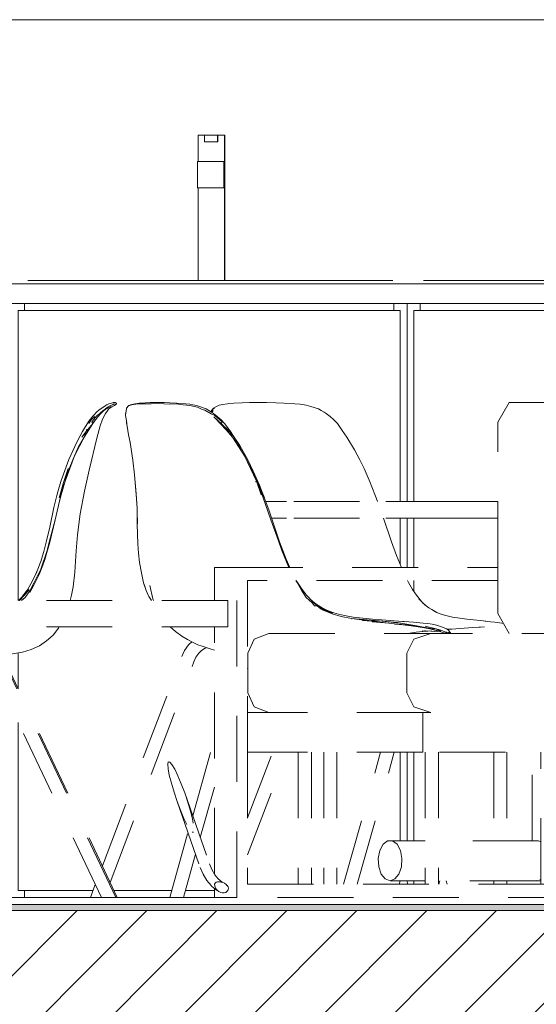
# Model space of a CAD drawing. Header units: millimetres. Extents: x 17009 to 157603, y -19950 to 21829.
# Tile 57 of 72: x 37900 to 38684, y 6768 to 8260. Entities that reach past the tile are written whole.
import ezdxf

# ---------------------------------------------------------------- set-up
doc = ezdxf.new("R2010")
doc.units = ezdxf.units.MM
doc.header["$MEASUREMENT"] = 0
doc.linetypes.add('! STR Pointille', pattern=[175, 100, -75])
for name, color, linetype in [('01-STR_Dalles.ARCHI', 7, 'Continuous'), ('04-SOE_Revetement de sol.ARCHI', 7, 'Continuous'), ('06-REP _ EQUIP MOBI _ hors marché.ARCHI', 7, 'Continuous'), ('06-REP _ EQUIP MOBI _ marché.ARCHI', 7, 'Continuous')]:
    doc.layers.add(name, color=color, linetype=linetype)

# ---------------------------------------------------------------- blocks, each defined once
blk = doc.blocks.new('Élément de coupe_27_1')
at = {"layer": '01-STR_Dalles.ARCHI', "linetype": 'Continuous', "lineweight": 0, "true_color": 0x000000}
h = blk.add_hatch(dxfattribs=at)
h.set_pattern_fill('Hachure_simple_0001', color=18, style=0, pattern_type=2)
h.set_pattern_definition([(45, (0, 0), (-53.03301, 53.03301), [])])
h.paths.add_polyline_path([(30462.5, 6910), (30462.5, 6690), (77255.2, 6690), (77255.2, 6910)])
at = {"layer": '01-STR_Dalles.ARCHI', "color": 7, "linetype": 'Continuous', "lineweight": 5}
blk.add_line((41461.8, 6910), (30462.5, 6910), dxfattribs=at)
blk = doc.blocks.new('Élément de coupe_477_1')
at = {"layer": '06-REP _ EQUIP MOBI _ marché.ARCHI', "color": 7, "linetype": 'Continuous', "lineweight": 5}
for p, q in [((38771, 8045), (38771, 8085)), ((38780.5, 8085), (38771, 8085)), ((38780.5, 8075), (38780.5, 8085)), ((38800.5, 8085), (38780.5, 8085)), ((38800.5, 8075), (38780.5, 8075)), ((38800.5, 8075), (38800.5, 8085)), ((38800.5, 8085), (38801, 8085)), ((38801, 8075), (38800.5, 8075)), ((38811, 8085), (38801, 8085)), ((38801, 8085), (38801, 8075)), ((38811, 8045), (38811, 8085)), ((38811, 8085), (38811.3, 8085)), ((38811.3, 8085), (38811.3, 8045)), ((38770.1, 8005), (38770.1, 8045)), ((38810.1, 8045), (38770.1, 8045)), ((38810.1, 8005), (38810.1, 8045)), ((38810.1, 8045), (38811, 8045)), ((38811, 8045), (38811.3, 8045)), ((38811.3, 8045), (38811.3, 7865)), ((38811, 8030), (38810.2, 8030)), ((38810.2, 8030), (38810.2, 8005)), ((38811, 7865), (38811, 8030)), ((38810.1, 8005), (38770.1, 8005)), ((38771, 7865), (38771, 8005)), ((38810.2, 8005), (38810.1, 8005)), ((38512.7, 7865), (38514.2, 7865)), ((38514.2, 7865), (38518.5, 7865)), ((38518.5, 7865), (38525, 7865)), ((38525, 7865), (38532.6, 7865)), ((38532.6, 7865), (39042.6, 7865)), ((39042.6, 7865), (39050.2, 7865)), ((39050.2, 7865), (39056.8, 7865)), ((39056.8, 7865), (39061.2, 7865)), ((39061.2, 7865), (39062.7, 7865)), ((39062.7, 7865), (39066.5, 7865))]:
    blk.add_line(p, q, dxfattribs=at)
blk = doc.blocks.new('Élément de coupe_478_1')
at = {"layer": '06-REP _ EQUIP MOBI _ marché.ARCHI', "color": 7, "linetype": 'Continuous', "lineweight": 5}
for p, q in [((38171.1, 8045), (38171.1, 8085)), ((38180.5, 8085), (38171.1, 8085)), ((38180.5, 8075), (38180.5, 8085)), ((38200.5, 8085), (38180.5, 8085)), ((38200.5, 8075), (38180.5, 8075)), ((38200.5, 8075), (38200.5, 8085)), ((38200.5, 8085), (38201.1, 8085)), ((38201.1, 8075), (38200.5, 8075)), ((38211.1, 8085), (38201.1, 8085)), ((38201.1, 8085), (38201.1, 8075)), ((38211.1, 8045), (38211.1, 8085)), ((38211.1, 8085), (38211.4, 8085)), ((38211.4, 8085), (38211.4, 8045)), ((38170.1, 8005), (38170.1, 8045)), ((38210.1, 8045), (38170.1, 8045)), ((38210.1, 8005), (38210.1, 8045)), ((38210.1, 8045), (38211.1, 8045)), ((38211.1, 8045), (38211.4, 8045)), ((38211.4, 8045), (38211.4, 7865)), ((38211.1, 8030), (38210.2, 8030)), ((38210.2, 8030), (38210.2, 8005)), ((38211.1, 7865), (38211.1, 8030)), ((38210.1, 8005), (38170.1, 8005)), ((38171.1, 7865), (38171.1, 8005)), ((38210.2, 8005), (38210.1, 8005)), ((37912.8, 7865), (37914.2, 7865)), ((37914.2, 7865), (37918.5, 7865)), ((37918.5, 7865), (37925, 7865)), ((37925, 7865), (37932.6, 7865)), ((37932.6, 7865), (38442.6, 7865)), ((38442.6, 7865), (38450.3, 7865)), ((38450.3, 7865), (38456.8, 7865)), ((38456.8, 7865), (38461.2, 7865)), ((38461.2, 7865), (38462.7, 7865)), ((38462.7, 7865), (38466.5, 7865))]:
    blk.add_line(p, q, dxfattribs=at)
blk = doc.blocks.new('Élément de coupe_479_1')
at = {"layer": '06-REP _ EQUIP MOBI _ marché.ARCHI', "color": 7, "linetype": 'Continuous', "lineweight": 5}
for p, q in [((37287.7, 7860), (39655.2, 7860)), ((37287.7, 7830), (39655.2, 7830))]:
    blk.add_line(p, q, dxfattribs=at)
blk = doc.blocks.new('Élément de coupe_556_1')
at = {"layer": '04-SOE_Revetement de sol.ARCHI', "linetype": 'Continuous', "lineweight": 0, "true_color": 0xbebebe}
blk.add_hatch(color=9, dxfattribs=at).paths.add_polyline_path([(30462.5, 6919.5), (30462.5, 6910), (41463.8, 6910), (41463.8, 6919), (41461.8, 6919), (41461.8, 6919.5)])
at = {"layer": '04-SOE_Revetement de sol.ARCHI', "color": 7, "linetype": 'Continuous', "lineweight": 5}
blk.add_line((41461.8, 6919.5), (30462.5, 6919.5), dxfattribs=at)
blk = doc.blocks.new('Élément de coupe_634_1')
at = {"layer": '06-REP _ EQUIP MOBI _ marché.ARCHI', "color": 7, "linetype": 'Continuous', "lineweight": 5}
for p, q in [((38487.8, 7530), (38487.8, 7830)), ((38498.2, 7530), (38498.2, 7819.5)), ((39077.2, 7819.5), (38498.2, 7819.5)), ((38507.8, 7819.5), (38507.8, 7830)), ((39067.8, 7819.5), (39067.8, 7830)), ((39077.2, 7673.6), (39077.2, 7819.5)), ((39077.3, 7673.6), (39077.3, 7819.5)), ((38487.8, 7430), (38487.8, 7504.6)), ((38498.2, 7430), (38498.2, 7504.6)), ((38498.2, 7393.6), (38498.2, 7410)), ((38487.8, 7015.7), (38487.8, 7150)), ((38498.2, 7015.7), (38498.2, 7150)), ((38487.8, 6954.7), (38487.8, 6955.4)), ((38498.2, 6950), (38498.2, 6955.4)), ((38741.2, 6940.5), (38776.6, 6940.5)), ((38741.2, 6930), (38776.6, 6930))]:
    blk.add_line(p, q, dxfattribs=at)
blk = doc.blocks.new('Élément de coupe_635_1')
at = {"layer": '06-REP _ EQUIP MOBI _ marché.ARCHI', "color": 7, "linetype": 'Continuous', "lineweight": 5}
for p, q in [((37887.8, 7380), (37887.8, 7830)), ((37898.2, 7380), (37898.2, 7819.5)), ((38477.2, 7819.5), (37898.2, 7819.5)), ((37907.8, 7819.5), (37907.8, 7830)), ((38467.8, 7819.5), (38467.8, 7830)), ((38477.2, 7530), (38477.2, 7819.5)), ((38477.3, 7530), (38477.3, 7819.5)), ((38477.2, 7435.4), (38477.2, 7504.6)), ((38477.3, 7435.1), (38477.3, 7504.6)), ((37887.8, 7267.8), (37887.8, 7299.3)), ((37898.2, 7245.9), (37898.2, 7300.5)), ((37887.8, 6930), (37887.8, 7216.9)), ((37898.2, 6940.5), (37898.2, 7195)), ((38477.2, 7015.7), (38477.2, 7150)), ((38477.3, 7015.7), (38477.3, 7150)), ((38477.2, 6954.3), (38477.2, 6955.4)), ((38477.3, 6954.8), (38477.3, 6955.4)), ((37898.2, 6940.5), (38011.6, 6940.5)), ((37907.8, 6930), (37907.8, 6940.5)), ((38043.4, 6940.5), (38130.9, 6940.5)), ((38151.6, 6940.5), (38195.7, 6940.5)), ((37887.8, 6930), (37907.8, 6930)), ((37907.8, 6930), (38007.6, 6930)), ((38048.4, 6930), (38128.1, 6930)), ((38148.7, 6930), (38195.7, 6930))]:
    blk.add_line(p, q, dxfattribs=at)
blk = doc.blocks.new('Élément de coupe_636_1')
at = {"layer": '06-REP _ EQUIP MOBI _ marché.ARCHI', "color": 7, "linetype": 'Continuous', "lineweight": 5}
blk.add_line((39655.2, 8260), (37291.5, 8260), dxfattribs=at)
blk = doc.blocks.new('Élément de coupe_899_1')
at = {"layer": '06-REP _ EQUIP MOBI _ hors marché.ARCHI', "color": 252, "linetype": '! STR Pointille', "lineweight": 5}
for p, q in [((38020.7, 7668.9), (38016.4, 7664.8)), ((38020.7, 7668.9), (38029.3, 7674.6)), ((38023.5, 7663.4), (38029.7, 7669.3)), ((38030.2, 7674.7), (38024.9, 7671.6)), ((38029.7, 7669.3), (38027.4, 7668.1)), ((38030.3, 7669.6), (38028.8, 7668.5)), ((38031.8, 7676.3), (38029.3, 7674.6)), ((38029.7, 7669.3), (38033.4, 7673)), ((38038.4, 7674), (38030, 7669.4)), ((38032.9, 7676.3), (38030.2, 7674.7)), ((38035.5, 7670.2), (38030.5, 7663.4)), ((38035.4, 7677.8), (38031.8, 7676.3)), ((38038, 7675.6), (38033.4, 7673)), ((38039.6, 7679), (38035.4, 7677.8)), ((38040.1, 7673.6), (38035.5, 7670.2)), ((38038, 7675.6), (38041.1, 7676.3)), ((38039.6, 7679), (38041.2, 7679.4)), ((38044.1, 7675.6), (38040.1, 7673.6)), ((38041.1, 7676.3), (38043.5, 7677.7)), ((38041.2, 7679.4), (38042.8, 7679.8)), ((38042.8, 7679.8), (38043.5, 7680)), ((38045.7, 7680), (38043.5, 7680)), ((38045.4, 7677.6), (38043.5, 7677.7)), ((38044.1, 7675.6), (38046.1, 7676.9)), ((38045.1, 7679.9), (38045.7, 7680)), ((38045.4, 7677.6), (38047.2, 7678.2)), ((38046.7, 7679.5), (38045.7, 7680)), ((38046.1, 7676.9), (38047.3, 7677.7)), ((38046.7, 7679.5), (38047.2, 7678.2)), ((38047.3, 7677.7), (38047.2, 7678.2)), ((38013.6, 7661.9), (38006.5, 7653.5)), ((38014.2, 7658.7), (38008.6, 7653.5)), ((38010.7, 7658.6), (38009.5, 7657)), ((38009.7, 7650.7), (38017.7, 7660.3)), ((38010.7, 7658.6), (38013.6, 7661.9)), ((38011.1, 7648.3), (38018.7, 7658.3)), ((38013.6, 7661.9), (38016.4, 7664.8)), ((38021.5, 7663), (38017.7, 7660.3)), ((38023.5, 7663.4), (38018.7, 7658.3)), ((38021.5, 7663), (38027.4, 7668.1)), ((38022.6, 7644.7), (38026.1, 7654.7)), ((38030.5, 7663.4), (38026.1, 7654.7)), ((37995.7, 7636), (37998.6, 7641.3)), ((38011.1, 7648.3), (37998.1, 7627.5)), ((37998.6, 7641.3), (38005, 7651.5)), ((38011.1, 7648.3), (38001.2, 7636.2)), ((38001.2, 7636.2), (38002.4, 7639.6)), ((38006.5, 7653.5), (38005, 7651.5)), ((38005.3, 7648), (38008.6, 7653.5)), ((38015, 7653.4), (38008.4, 7644)), ((38011.1, 7648.3), (38009.7, 7650.7)), ((38022.6, 7644.7), (38017.4, 7625.9)), ((37983.6, 7598.9), (37998.1, 7627.5)), ((37988.6, 7622.7), (37995.7, 7636)), ((37998.1, 7627.5), (37988.9, 7611.6)), ((38001.2, 7636.2), (37994.8, 7627.6)), ((37998.1, 7627.5), (38001.2, 7636.2)), ((38017.4, 7625.9), (38005.5, 7577.3)), ((37974.8, 7593.4), (37984.2, 7613.4)), ((37983.6, 7598.9), (37988.9, 7611.6)), ((37984.2, 7613.4), (37988.6, 7622.7)), ((37983.6, 7598.9), (37967, 7558.6)), ((37969.3, 7560.6), (37983.6, 7598.9)), ((37974.8, 7593.4), (37962.6, 7560.3)), ((37967, 7558.6), (37974, 7579.9)), ((37998.4, 7545.7), (38005.5, 7577.3)), ((37958, 7544.6), (37962.6, 7560.3)), ((37967, 7558.6), (37960, 7535.4)), ((37962.1, 7536.8), (37969.3, 7560.6)), ((37962.1, 7536.8), (37967, 7558.6)), ((37963.4, 7540.1), (37969.3, 7560.6)), ((37952.1, 7520.7), (37956.6, 7538.9)), ((37962.1, 7536.8), (37953.9, 7502)), ((37956.6, 7538.9), (37958, 7544.6)), ((37958.7, 7521.8), (37963.4, 7540.1)), ((37991.9, 7511.5), (37998.4, 7545.7)), ((37952.1, 7520.7), (37945.8, 7490.9)), ((37953.9, 7502), (37958.7, 7521.8)), ((37991.9, 7511.5), (37987.9, 7479.5)), ((37941.2, 7470.3), (37945.8, 7490.9)), ((37953.9, 7502), (37945.5, 7470.6)), ((37946.1, 7468.5), (37953.9, 7502)), ((37985.9, 7455.4), (37987.9, 7479.5)), ((37937, 7454.3), (37941.2, 7470.3)), ((37946.1, 7468.5), (37938.7, 7442.2)), ((37942.2, 7455.5), (37945.5, 7470.6)), ((37931.7, 7437.3), (37937, 7454.3)), ((37942.2, 7455.5), (37932.6, 7427.4)), ((37985.9, 7455.4), (37984, 7422.9)), ((37927.7, 7427.3), (37931.9, 7437.9)), ((37930.8, 7422), (37935.5, 7433.6)), ((37935.5, 7433.6), (37938.7, 7442.2)), ((37925.2, 7421.1), (37917.3, 7405.2)), ((37921.9, 7403), (37928.8, 7417.4)), ((37922.3, 7407), (37932.6, 7427.4)), ((37927.7, 7427.3), (37924.8, 7420.3)), ((37925.2, 7421.1), (37927.7, 7427.3)), ((37928.8, 7417.4), (37930.8, 7422)), ((37984, 7422.9), (37981.3, 7400.6)), ((37917.3, 7405.2), (37912.1, 7396.3)), ((37921.9, 7403), (37915.5, 7392.2)), ((37915.6, 7394.7), (37922.3, 7407)), ((37978.9, 7388.2), (37981.3, 7400.6)), ((37906, 7387.6), (37899.3, 7380.9)), ((37900, 7380), (37907.6, 7387.9)), ((37904.7, 7386.4), (37912.1, 7396.3)), ((37914.9, 7396.6), (37907.6, 7387.9)), ((37908.4, 7384.6), (37915.6, 7394.7)), ((37976.8, 7380), (37978.9, 7388.2)), ((37898.2, 7380), (37899.3, 7380.9)), ((37899.6, 7380), (37901.8, 7382.7)), ((37903.2, 7380), (37908.4, 7384.6)), ((37578.4, 7324.6), (37582.5, 7328.2)), ((37582.5, 7328.2), (37583.3, 7328.8)), ((37583.3, 7328.8), (37585.4, 7330.1)), ((37588.8, 7332.1), (37585.4, 7330.1)), ((37591.4, 7333.5), (37588.8, 7332.1)), ((37598.9, 7336.6), (37591.4, 7333.5)), ((37602, 7337.7), (37598.9, 7336.6)), ((37605.8, 7327.6), (37599.6, 7326.7)), ((37601.9, 7324.9), (37607.7, 7326)), ((37605, 7338.4), (37602, 7337.7)), ((37609.3, 7326.6), (37602.4, 7325.2)), ((37604, 7324.9), (37609.2, 7325.8)), ((37612.3, 7339.9), (37605, 7338.4)), ((37613.2, 7328.7), (37605.8, 7327.6)), ((37615.1, 7327.2), (37607.7, 7326)), ((37609.2, 7325.8), (37614.2, 7326.5)), ((37613.2, 7328.7), (37609.3, 7326.6)), ((37609.3, 7326.6), (37615.1, 7327.2)), ((37612.3, 7339.9), (37613, 7340)), ((37613.2, 7328.7), (37625.9, 7331.4)), ((37621.1, 7327.6), (37614.2, 7326.5)), ((37624.8, 7329.3), (37615.1, 7327.2)), ((37615.1, 7327.2), (37623.8, 7328.4)), ((37616.8, 7332), (37625.9, 7331.4)), ((37626.4, 7328.5), (37621.1, 7327.6)), ((37627.9, 7340), (37621.3, 7338.7)), ((37623.8, 7328.4), (37634.6, 7330.2)), ((37640.2, 7332.6), (37624.8, 7329.3)), ((37625.9, 7331.4), (37624.8, 7329.3)), ((37625.9, 7331.4), (37640.2, 7332.6)), ((37626.4, 7328.5), (37629.1, 7329)), ((37633.5, 7328.3), (37628.1, 7329.1)), ((37650.9, 7325.4), (37633.5, 7328.3)), ((37634.6, 7330.2), (37642.2, 7331.4)), ((37653.3, 7335.1), (37640.2, 7332.6)), ((37642.2, 7331.4), (37650.3, 7332.7)), ((37650.3, 7332.7), (37664, 7334.8)), ((37650.9, 7325.4), (37664.6, 7323.4)), ((37665, 7336.9), (37651.7, 7333.3)), ((37665, 7336.9), (37653.3, 7335.1)), ((37675.7, 7328), (37661.2, 7322)), ((37680.2, 7337.3), (37664, 7334.8)), ((37664, 7334.8), (37677.6, 7336.8)), ((37665, 7336.9), (37682.4, 7340)), ((37665, 7336.9), (37676.3, 7337.3)), ((37690.6, 7330), (37675.7, 7328)), ((37693, 7339.5), (37676.3, 7337.3)), ((37692.3, 7338.9), (37677.6, 7336.8)), ((37747.2, 7330), (37690.6, 7330)), ((37701.8, 7340), (37692.3, 7338.9)), ((37696.6, 7340), (37693, 7339.5)), ((37829.6, 7329), (37822.9, 7329.6)), ((37840.5, 7325.8), (37829.6, 7329)), ((37850.6, 7320.6), (37840.5, 7325.8)), ((37941, 7318.7), (37951.1, 7327.6)), ((37951.1, 7327.6), (37959.2, 7337.8)), ((37959.2, 7337.8), (37960.4, 7340)), ((37572.4, 7316.4), (37572.3, 7316.2)), ((37573.1, 7314.4), (37572.3, 7316.2)), ((37572.4, 7316.4), (37573.7, 7319.4)), ((37573.2, 7318.1), (37572.4, 7316.4)), ((37572.4, 7316.4), (37572.9, 7316.5)), ((37573.1, 7314.4), (37572.9, 7316.5)), ((37572.9, 7316.5), (37573.6, 7315.6)), ((37574.8, 7314.6), (37573.1, 7314.4)), ((37573.1, 7314.4), (37573.9, 7314.5)), ((37573.2, 7318.1), (37574, 7318.6)), ((37573.7, 7319.4), (37573.8, 7319.7)), ((37577.4, 7323.7), (37573.8, 7319.7)), ((37573.9, 7314.5), (37575.1, 7315)), ((37575, 7314.8), (37573.9, 7314.5)), ((37575.3, 7319.6), (37574, 7318.6)), ((37574.4, 7316.1), (37575.6, 7316.9)), ((37575.3, 7314.8), (37574.8, 7314.6)), ((37575.1, 7315), (37575, 7314.8)), ((37576.3, 7315.9), (37575.1, 7315)), ((37576.3, 7315.9), (37575.1, 7315)), ((37575.5, 7315.5), (37575.1, 7315)), ((37577.2, 7320.5), (37575.3, 7319.6)), ((37576, 7315.2), (37575.3, 7314.8)), ((37578.1, 7316.8), (37575.5, 7315.5)), ((37577.5, 7317.6), (37575.6, 7316.9)), ((37576, 7315.2), (37577.8, 7316.7)), ((37576.3, 7315.5), (37576, 7315.2)), ((37577.8, 7316.7), (37576.3, 7315.5)), ((37579.9, 7317.3), (37576.6, 7315.6)), ((37576.7, 7315.8), (37579, 7317.2)), ((37578.4, 7324.6), (37577.4, 7323.7)), ((37581.7, 7318.9), (37577.5, 7317.6)), ((37577.5, 7317.6), (37578.1, 7316.8)), ((37582.1, 7318.6), (37578.1, 7316.8)), ((37582.9, 7318.6), (37579.9, 7317.3)), ((37579.9, 7317.3), (37580.2, 7317.8)), ((37590.1, 7321.9), (37581.7, 7318.9)), ((37582.8, 7320.5), (37581.7, 7318.9)), ((37581.7, 7318.9), (37582.1, 7318.6)), ((37584.1, 7319.8), (37582.1, 7318.6)), ((37589.7, 7322.4), (37582.8, 7320.5)), ((37588, 7320.5), (37582.9, 7318.6)), ((37591.5, 7321.8), (37588, 7320.5)), ((37596.7, 7323.9), (37589.7, 7322.4)), ((37590.1, 7321.9), (37595.5, 7323.5)), ((37591.5, 7321.8), (37598.3, 7323.6)), ((37601.9, 7324.9), (37595.5, 7323.5)), ((37602.4, 7325.2), (37596.7, 7323.9)), ((37598.3, 7323.6), (37604, 7324.9)), ((37648.8, 7312.5), (37639.2, 7300)), ((37661.2, 7322), (37648.8, 7312.5)), ((37859.6, 7313.6), (37850.6, 7320.6)), ((37867.1, 7305), (37859.6, 7313.6)), ((37930.2, 7311.3), (37917.9, 7305.6)), ((37930.2, 7311.3), (37941, 7318.7)), ((37639.2, 7300), (37633.2, 7285.6)), ((37663.1, 7298.2), (37656.7, 7290)), ((37665.1, 7298.2), (37658.8, 7290)), ((37671.3, 7304.6), (37663.1, 7298.2)), ((37673.4, 7304.6), (37665.1, 7298.2)), ((37680.9, 7308.6), (37671.3, 7304.6)), ((37683, 7308.6), (37673.4, 7304.6)), ((37691.9, 7310), (37680.9, 7308.6)), ((37694, 7310), (37683, 7308.6)), ((37817.8, 7310), (37691.9, 7310)), ((37764, 7310), (37769.1, 7309.3)), ((37769.1, 7309.3), (37789.9, 7306.5)), ((37810.5, 7303.7), (37789.9, 7306.5)), ((37830.6, 7301.2), (37810.5, 7303.7)), ((37825.8, 7309.2), (37817.8, 7310)), ((37833.1, 7307.1), (37825.8, 7309.2)), ((37831.2, 7301.2), (37830.6, 7301.2)), ((37831.2, 7301.2), (37844.5, 7300)), ((37839.8, 7303.7), (37833.1, 7307.1)), ((37845.8, 7299), (37839.8, 7303.7)), ((37850.7, 7293.3), (37845.8, 7299)), ((37872.5, 7295.7), (37867.1, 7305)), ((37870.8, 7298.6), (37872, 7298.5)), ((37872, 7298.5), (37889.2, 7299.3)), ((38046.3, 6930), (37872.5, 7295.7)), ((37874.6, 7295.7), (37872.9, 7298.6)), ((38048.4, 6930), (37874.6, 7295.7)), ((37904.4, 7301.4), (37889.2, 7299.3)), ((37917.9, 7305.6), (37904.4, 7301.4)), ((37633.2, 7285.6), (37631.3, 7270.7)), ((37656.7, 7290), (37652.7, 7280.3)), ((37658.8, 7290), (37654.8, 7280.3)), ((37854.8, 7286.3), (37850.7, 7293.3)), ((38024.2, 6930), (37854.8, 7286.3)), ((37631.3, 7270.7), (37631.3, 6930)), ((37652.7, 7280.3), (37651.3, 7269.3)), ((37651.3, 7269.3), (37651.3, 6930)), ((37654.8, 7280.3), (37653.3, 7269.3)), ((37653.3, 7269.3), (37653.3, 6930)), ((37631.4, 6930), (37631.3, 6930)), ((37631.9, 6930), (37631.4, 6930)), ((37632.6, 6930), (37631.9, 6930)), ((37633.6, 6930), (37632.6, 6930)), ((37634.8, 6930), (37633.6, 6930)), ((37636.2, 6930), (37634.8, 6930)), ((37637.8, 6930), (37636.2, 6930)), ((37639.5, 6930), (37637.8, 6930)), ((37641.2, 6930), (37639.5, 6930)), ((37642.9, 6930), (37641.2, 6930)), ((37644.6, 6930), (37642.9, 6930)), ((37646.2, 6930), (37644.6, 6930)), ((37647.7, 6930), (37646.2, 6930)), ((37648.9, 6930), (37647.7, 6930)), ((37649.9, 6930), (37648.9, 6930)), ((37650.7, 6930), (37649.9, 6930)), ((37651.1, 6930), (37650.7, 6930)), ((37651.3, 6930), (37651.1, 6930)), ((37651.3, 6930), (37652, 6930)), ((37652, 6930), (37652.7, 6930)), ((37652.7, 6930), (37653.2, 6930)), ((37653.2, 6930), (37653.3, 6930)), ((38024.2, 6930), (38024.3, 6930)), ((38024.3, 6930), (38024.8, 6930)), ((38024.8, 6930), (38025.6, 6930)), ((38025.6, 6930), (38026.7, 6930)), ((38026.7, 6930), (38028.1, 6930)), ((38028.1, 6930), (38029.7, 6930)), ((38029.7, 6930), (38031.4, 6930)), ((38031.4, 6930), (38033.3, 6930)), ((38033.3, 6930), (38035.2, 6930)), ((38035.2, 6930), (38037.1, 6930)), ((38037.1, 6930), (38039, 6930)), ((38039, 6930), (38040.7, 6930)), ((38040.7, 6930), (38042.3, 6930)), ((38042.3, 6930), (38043.7, 6930)), ((38043.7, 6930), (38044.8, 6930)), ((38044.8, 6930), (38045.6, 6930)), ((38045.6, 6930), (38046.1, 6930)), ((38046.1, 6930), (38046.3, 6930)), ((38046.9, 6930), (38046.3, 6930)), ((38047.7, 6930), (38046.9, 6930)), ((38048.2, 6930), (38047.7, 6930)), ((38048.4, 6930), (38048.2, 6930))]:
    blk.add_line(p, q, dxfattribs=at)
blk = doc.blocks.new('Élément de coupe_902_1')
at = {"layer": '06-REP _ EQUIP MOBI _ hors marché.ARCHI', "color": 252, "linetype": '! STR Pointille', "lineweight": 5}
for p, q in [((38061.7, 7666.8), (38062.5, 7671.6)), ((38062.5, 7671.6), (38065.6, 7674.8)), ((38065.6, 7674.8), (38068.6, 7675.9)), ((38066.1, 7675.3), (38065.6, 7674.8)), ((38066.1, 7675.3), (38068.4, 7676.5)), ((38068.4, 7676.5), (38070.6, 7677)), ((38068.6, 7675.9), (38073.2, 7676.8)), ((38070.6, 7677), (38075.1, 7678.1)), ((38070.6, 7677), (38073.2, 7677.6)), ((38080.6, 7677.7), (38073.2, 7676.8)), ((38075.1, 7678.1), (38081.3, 7678.9)), ((38087.3, 7677.9), (38080.6, 7677.7)), ((38081.3, 7678.9), (38090.6, 7679.5)), ((38087.3, 7677.9), (38099.7, 7677.7)), ((38090.6, 7679.5), (38098, 7679.8)), ((38098, 7679.8), (38107.1, 7680)), ((38099.7, 7677.7), (38110.6, 7678.2)), ((38117.2, 7679.9), (38107.1, 7680)), ((38107.1, 7680), (38109.9, 7680)), ((38109.9, 7680), (38117.2, 7679.9)), ((38127.4, 7677.6), (38110.6, 7678.2)), ((38120.2, 7679.8), (38117.2, 7679.9)), ((38128.2, 7679.6), (38120.2, 7679.8)), ((38127.4, 7677.6), (38137.5, 7677.7)), ((38138.6, 7679), (38128.2, 7679.6)), ((38148.5, 7676.3), (38137.5, 7677.7)), ((38152.1, 7678), (38138.6, 7679)), ((38158.6, 7675.6), (38148.5, 7676.3)), ((38152.1, 7678), (38158.2, 7677.2)), ((38162.8, 7676.3), (38158.2, 7677.2)), ((38169.8, 7673), (38158.6, 7675.6)), ((38165.9, 7675.8), (38162.8, 7676.3)), ((38169.9, 7674.7), (38165.9, 7675.8)), ((38177.2, 7669.3), (38169.8, 7673)), ((38169.9, 7674.7), (38183, 7670.2)), ((38177.2, 7669.3), (38181.4, 7668.1)), ((38183, 7670.2), (38187, 7667.9)), ((38061.3, 7664.5), (38060.9, 7663.2)), ((38061, 7660.5), (38060.9, 7663.2)), ((38061.3, 7664.5), (38061, 7660.5)), ((38061.6, 7655.3), (38061, 7660.5)), ((38061.3, 7664.5), (38061.7, 7666.8)), ((38061.6, 7655.3), (38062.8, 7648.3)), ((38190.9, 7663), (38181.4, 7668.1)), ((38191.3, 7665.2), (38187, 7667.9)), ((38190.9, 7663), (38196.2, 7660.3)), ((38194.3, 7663.3), (38191.3, 7665.2)), ((38194.3, 7663.3), (38197, 7661.3)), ((38205.9, 7648.3), (38195, 7658.3)), ((38196.2, 7660.3), (38207.3, 7650.7)), ((38196.9, 7656.4), (38213.7, 7638.4)), ((38206, 7653.5), (38197, 7661.3)), ((38199.8, 7658.7), (38206, 7653.5)), ((38062.3, 7649.3), (38062.1, 7652.3)), ((38063.2, 7644), (38062.3, 7649.3)), ((38065.6, 7631.2), (38063.2, 7644)), ((38205.9, 7648.3), (38207.3, 7650.7)), ((38213.7, 7638.4), (38205.9, 7648.3)), ((38205.9, 7648.3), (38218.7, 7636.2)), ((38222.9, 7627.5), (38205.9, 7648.3)), ((38206, 7653.5), (38211.2, 7648)), ((38219.2, 7637.4), (38211.2, 7648)), ((38216.6, 7639.6), (38218.7, 7636.2)), ((38068, 7619.1), (38065.6, 7631.2)), ((38222.9, 7627.5), (38213.7, 7638.4)), ((38218.7, 7636.2), (38225.7, 7627.6)), ((38222.9, 7627.5), (38218.7, 7636.2)), ((38225.7, 7627.6), (38219.2, 7637.4)), ((38222.9, 7627.5), (38234.4, 7611.6)), ((38241.2, 7598.9), (38222.9, 7627.5)), ((38225.7, 7627.6), (38234.1, 7614.8)), ((38071.9, 7592.4), (38068, 7619.1)), ((38068.6, 7618.9), (38068, 7619.1)), ((38246.2, 7593.2), (38234.1, 7614.8)), ((38234.4, 7611.6), (38241.2, 7598.9)), ((38241.2, 7598.9), (38262, 7558.6)), ((38259.3, 7560.6), (38241.2, 7598.9)), ((38074.4, 7570.3), (38071.9, 7592.4)), ((38254.7, 7575.9), (38246.2, 7593.2)), ((38252.5, 7579.9), (38262, 7558.6)), ((38076.9, 7541.6), (38074.4, 7570.3)), ((38077.2, 7540.4), (38074.4, 7570.3)), ((38264.3, 7554.7), (38254.7, 7575.9)), ((38257.9, 7559.7), (38259.3, 7560.6)), ((38259.3, 7560.6), (38269.3, 7536.8)), ((38266.7, 7540.1), (38259.3, 7560.6)), ((38262, 7558.6), (38269.3, 7536.8)), ((38262, 7558.6), (38271.4, 7535.4)), ((38264.3, 7554.7), (38278.3, 7517.5)), ((38077.9, 7527.3), (38076.9, 7541.6)), ((38077.2, 7540.4), (38078.3, 7519.8)), ((38269.3, 7536.8), (38281.2, 7502)), ((38078.3, 7519.8), (38078.5, 7514.7)), ((38078.5, 7513.8), (38078.3, 7519.8)), ((38078.5, 7514.7), (38078.8, 7495.9)), ((38078.5, 7495.7), (38078.6, 7508.7)), ((38278.3, 7517.5), (38294.6, 7468.8)), ((38079.4, 7466), (38078.5, 7495.7)), ((38281.2, 7502), (38293, 7470.6)), ((38079.4, 7466), (38080.5, 7451.9)), ((38297.8, 7455.5), (38293, 7470.6)), ((38294.6, 7468.8), (38304.5, 7442.4)), ((38080.5, 7451.9), (38082, 7437.5)), ((38308.6, 7430), (38297.8, 7455.5)), ((38085, 7421.8), (38082, 7437.5)), ((38310.2, 7430), (38304.5, 7442.4)), ((38088.3, 7406.9), (38085, 7421.8)), ((38088.3, 7406.9), (38090.6, 7400.2)), ((38092.2, 7395.2), (38088.3, 7406.9)), ((38097.8, 7402.6), (38102.4, 7382.4)), ((38321, 7407), (38319.4, 7410)), ((38320.4, 7410), (38321.9, 7407.2)), ((38321, 7407), (38328.1, 7394.7)), ((38328.7, 7396.4), (38321.9, 7407.2)), ((38095.3, 7388), (38092.2, 7395.2)), ((38095.3, 7388), (38095.8, 7386.9)), ((38096.2, 7385.9), (38095.3, 7388)), ((38095.8, 7386.9), (38096.2, 7385.9)), ((38096.2, 7385.9), (38100.2, 7380)), ((38100.8, 7389.5), (38100.1, 7391.8)), ((38328.1, 7394.7), (38335.1, 7384.6)), ((38328.4, 7396.6), (38335.5, 7387.9)), ((38328.7, 7396.4), (38335.5, 7387.9)), ((38335.5, 7387.9), (38345.5, 7377.2)), ((38102.4, 7382.4), (38103.2, 7380)), ((38343.7, 7376.4), (38335.1, 7384.6)), ((38341.1, 7381.9), (38347.3, 7376.4)), ((38347.6, 7372), (38343.7, 7376.4)), ((38345.5, 7377.2), (38351.5, 7371.7)), ((38345.5, 7377.2), (38359.9, 7367)), ((38347.3, 7376.4), (38351.5, 7373.5)), ((38351.5, 7371.7), (38347.6, 7372)), ((38351.5, 7373.5), (38358.9, 7369)), ((38359.9, 7367), (38351.5, 7371.7)), ((38360.6, 7365.5), (38351.5, 7371.7)), ((38351.5, 7371.7), (38357.4, 7366.6)), ((38358.9, 7369), (38364.3, 7366.1)), ((38359.6, 7368.1), (38359.9, 7367)), ((38359.9, 7367), (38374.4, 7361.5)), ((38359.9, 7367), (38374.4, 7359.9)), ((38374.4, 7359.9), (38360.6, 7365.5)), ((38364.3, 7366.1), (38369.6, 7363.8)), ((38369.6, 7363.8), (38376.6, 7361.2)), ((38374.4, 7361.5), (38374.4, 7359.9)), ((38387.7, 7355.9), (38374.4, 7359.9)), ((38376.6, 7361.2), (38383.8, 7359.1)), ((38383.8, 7359.1), (38393.1, 7357)), ((38387.7, 7355.9), (38403.7, 7352.7)), ((38393.1, 7357), (38406, 7354.8)), ((38403.7, 7352.7), (38433.7, 7348.7)), ((38403.7, 7352.7), (38445.7, 7348.9)), ((38403.7, 7352.7), (38404.1, 7351.5)), ((38406, 7354.8), (38421, 7353.1)), ((38433.7, 7348.7), (38420.5, 7349.7)), ((38421, 7353.1), (38435.3, 7351.8)), ((38445.7, 7348.9), (38433.7, 7348.7)), ((38433.7, 7348.7), (38460.2, 7345.6)), ((38447.6, 7346.6), (38435.1, 7347.7)), ((38449, 7350.7), (38435.3, 7351.8)), ((38481.6, 7345.3), (38445.7, 7348.9)), ((38473.3, 7346.7), (38445.7, 7348.9)), ((38460.2, 7345.6), (38447.6, 7346.6)), ((38462.4, 7349.7), (38449, 7350.7)), ((38473.2, 7344.3), (38460.2, 7345.6)), ((38475.1, 7348.4), (38462.4, 7349.7)), ((38468.8, 7344), (38483.2, 7342.9)), ((38485.5, 7342.8), (38473.2, 7344.3)), ((38486.7, 7343.1), (38473.2, 7344.3)), ((38473.3, 7346.7), (38481.6, 7345.3)), ((38475.1, 7348.4), (38486.3, 7347.7)), ((38483.7, 7348), (38481, 7348.1)), ((38481.6, 7345.3), (38499.7, 7342)), ((38497.9, 7341.1), (38483.2, 7342.9)), ((38483.7, 7348), (38497.8, 7347.1)), ((38499, 7341), (38485.5, 7342.8)), ((38486.7, 7343.1), (38502.9, 7340.7)), ((38497.8, 7347.1), (38512.1, 7345.6)), ((38511.2, 7339), (38497.9, 7341.1)), ((38499.7, 7342), (38512.8, 7339.5)), ((38519.4, 7345), (38512.1, 7345.6)), ((38532.1, 7336.9), (38515.4, 7341.1)), ((38525.9, 7344.1), (38519.4, 7345)), ((38532.5, 7342.6), (38525.9, 7344.1)), ((38532.5, 7342.6), (38540.1, 7340.2)), ((38136.5, 7332.9), (38128.4, 7340)), ((38136.5, 7332.9), (38146.1, 7326)), ((38146.1, 7326), (38155, 7320.7)), ((38488.8, 7330.1), (38488.1, 7330)), ((38488.8, 7330.1), (38505.4, 7332.6)), ((38501.5, 7332), (38516.8, 7333.7)), ((38511, 7333.9), (38525.5, 7333.6)), ((38522.3, 7336.8), (38511.2, 7339)), ((38512.8, 7339.5), (38524.3, 7337.3)), ((38516, 7333.8), (38514.2, 7333.8)), ((38519.4, 7333.5), (38515, 7333.5)), ((38521.3, 7337.3), (38531.8, 7334.8)), ((38522.3, 7336.8), (38529.8, 7335.2)), ((38535, 7332.6), (38524.1, 7333.6)), ((38532.1, 7336.9), (38524.3, 7337.3)), ((38536.6, 7333.4), (38529.8, 7335.2)), ((38539.3, 7332.7), (38531.8, 7334.8)), ((38532.1, 7336.9), (38539.2, 7333.3)), ((38532.1, 7336.9), (38538.9, 7335.1)), ((38536.6, 7333.4), (38542.1, 7331.6)), ((38538.9, 7335.1), (38545.4, 7332.6)), ((38544.4, 7338.7), (38540.1, 7340.2)), ((38542, 7331.7), (38545.7, 7330.2)), ((38544.4, 7338.7), (38547.7, 7336.8)), ((38545.4, 7332.6), (38549.7, 7330)), ((38551.1, 7331.4), (38545.4, 7332.6)), ((38546.2, 7330), (38545.7, 7330.2)), ((38546.7, 7330), (38546.3, 7330.2)), ((38550.8, 7334.8), (38547.7, 7336.8)), ((38552.8, 7332), (38550.8, 7334.8)), ((38551.1, 7331.4), (38550.9, 7330)), ((38552.8, 7332), (38551.1, 7331.4)), ((38552.6, 7330), (38551.1, 7331.4)), ((38552.8, 7332), (38553.6, 7330.8)), ((38553.6, 7330.8), (38553.7, 7330)), ((38150.4, 7304.2), (38156.3, 7312.6)), ((38155, 7320.7), (38161.4, 7317.3)), ((38156.3, 7312.6), (38156.8, 7313.1)), ((38156.8, 7313.1), (38161.2, 7317.4)), ((38161.4, 7317.3), (38170.6, 7312.9)), ((38170.6, 7312.9), (38177.3, 7310.5)), ((38189, 7306.5), (38177.3, 7310.5)), ((38146.1, 7295), (38150.4, 7304.2)), ((38167.7, 7294.1), (38171.8, 7300)), ((38171.8, 7300), (38176.1, 7304.2)), ((38176.1, 7304.2), (38181.6, 7307.7)), ((38181.2, 7307.4), (38183.6, 7308.3)), ((38195.7, 7304.8), (38189, 7306.5)), ((38246.1, 7298.6), (38246.5, 7298.6)), ((38025.7, 6977.7), (38146.1, 7295)), ((38037.6, 6952.7), (38164.4, 7286.9)), ((38164.4, 7286.9), (38167.7, 7294.1)), ((38246.1, 6994.4), (38305.1, 7150)), ((38246.1, 7050.6), (38283.8, 7150)), ((38322.8, 7150), (38322.8, 6950)), ((38342.8, 7150), (38342.8, 6950)), ((38515.5, 7150), (38515.5, 6950)), ((38535.5, 7150), (38535.5, 6950)), ((38007.6, 6930), (38015, 6949.4)), ((38007.6, 6930), (38007.9, 6930)), ((38007.9, 6930), (38008.5, 6930)), ((38008.5, 6930), (38009.4, 6930)), ((38009.4, 6930), (38010.6, 6930)), ((38010.6, 6930), (38012, 6930)), ((38012, 6930), (38013.6, 6930)), ((38013.6, 6930), (38015.4, 6930)), ((38015.4, 6930), (38017.2, 6930)), ((38017.2, 6930), (38019.1, 6930)), ((38019.1, 6930), (38020.9, 6930)), ((38020.9, 6930), (38022.7, 6930)), ((38022.7, 6930), (38024.2, 6930)), ((38024.2, 6930), (38024.2, 6930)), ((38206.6, 6930), (38208.3, 6930)), ((38219.7, 6930), (38218.4, 6930)), ((38220.6, 6930), (38219.7, 6930)), ((38221.3, 6930), (38220.6, 6930)), ((38221.6, 6930), (38221.3, 6930))]:
    blk.add_line(p, q, dxfattribs=at)
blk = doc.blocks.new('Élément de coupe_903_1')
at = {"layer": '06-REP _ EQUIP MOBI _ hors marché.ARCHI', "color": 252, "linetype": '! STR Pointille', "lineweight": 5}
for p, q in [((38304.8, 7530), (38273.6, 7530)), ((38415.9, 7530), (38304.8, 7530)), ((38555.7, 7530), (38415.9, 7530)), ((38625.6, 7530), (38555.7, 7530)), ((38304.8, 7504.6), (38282.6, 7504.6)), ((38415.9, 7504.6), (38304.8, 7504.6)), ((38555.7, 7504.6), (38415.9, 7504.6)), ((38625.6, 7504.6), (38555.7, 7504.6)), ((38677.4, 7015.7), (38677.4, 7150)), ((38451.5, 7010.5), (38458.3, 7015.7)), ((38458.3, 7015.7), (38465.8, 7015.7)), ((38465.8, 7015.7), (38472.7, 7010.5)), ((38515.5, 7015.7), (38465.8, 7015.7)), ((38687.5, 7015.7), (38535.5, 7015.7)), ((38687.5, 7015.7), (38690.8, 7014.2)), ((38741.2, 7015.7), (38777.4, 7015.7)), ((38797.4, 7015.7), (38883.1, 7015.7)), ((38873.7, 7010.5), (38883.1, 7015.7)), ((38883.1, 7015.7), (38893.3, 7015.7)), ((38893.3, 7015.7), (38902.6, 7010.5)), ((38893.3, 7015.7), (38957.2, 7015.7)), ((38964.1, 7010.5), (38957.2, 7015.7)), ((38444.2, 6989.1), (38446.5, 7001.1)), ((38446.5, 7001.1), (38451.5, 7010.5)), ((38472.7, 7010.5), (38477.7, 7001.1)), ((38477.7, 7001.1), (38480, 6989.1)), ((38863.7, 6989.1), (38866.9, 7001.1)), ((38866.9, 7001.1), (38873.7, 7010.5)), ((38902.6, 7010.5), (38909.4, 7001.1)), ((38909.4, 7001.1), (38912.6, 6989.1)), ((38969.1, 7001.1), (38964.1, 7010.5)), ((38971.4, 6989.1), (38969.1, 7001.1)), ((38444.9, 6976.5), (38444.2, 6989.1)), ((38480, 6989.1), (38479.2, 6976.5)), ((38864.8, 6976.5), (38863.7, 6989.1)), ((38912.6, 6989.1), (38911.5, 6976.5)), ((38970.6, 6976.5), (38971.4, 6989.1)), ((38448.7, 6965.5), (38444.9, 6976.5)), ((38479.2, 6976.5), (38475.5, 6965.5)), ((38869.9, 6965.5), (38864.8, 6976.5)), ((38911.5, 6976.5), (38906.4, 6965.5)), ((38966.9, 6965.5), (38970.6, 6976.5)), ((38454.8, 6958), (38448.7, 6965.5)), ((38462.1, 6955.4), (38454.8, 6958)), ((38469.4, 6958), (38462.1, 6955.4)), ((38478.5, 6955.4), (38462.1, 6955.4)), ((38475.5, 6965.5), (38469.4, 6958)), ((38476, 6950), (38477.5, 6955.4)), ((38481, 6955.4), (38478.5, 6955.4)), ((38484.2, 6955.4), (38481, 6955.4)), ((38486.7, 6955.4), (38484.2, 6955.4)), ((38487.6, 6955.4), (38486.7, 6955.4)), ((38515.5, 6955.4), (38487.6, 6955.4)), ((38489.1, 6950), (38487.6, 6955.4)), ((38683.2, 6955.4), (38535.5, 6955.4)), ((38536.2, 6950), (38537.6, 6955.4)), ((38548.6, 6950), (38547.2, 6955.4)), ((38684.4, 6955.7), (38683.2, 6955.4)), ((38685.2, 6955.4), (38683.2, 6955.4)), ((38690.8, 6955.4), (38685.2, 6955.4)), ((38690.8, 6957.5), (38689.1, 6957)), ((38741.2, 6955.4), (38777.4, 6955.4)), ((38797.4, 6955.4), (38868.3, 6955.4)), ((38866.9, 6950), (38868.3, 6955.4)), ((38870.2, 6955.4), (38868.3, 6955.4)), ((38878.2, 6958), (38869.9, 6965.5)), ((38873.2, 6955.4), (38870.2, 6955.4)), ((38876.1, 6955.4), (38873.2, 6955.4)), ((38876.1, 6955.4), (38888.2, 6955.4)), ((38879.4, 6950), (38878, 6955.4)), ((38888.2, 6955.4), (38878.2, 6958)), ((38898.2, 6958), (38888.2, 6955.4)), ((38888.2, 6955.4), (38928.9, 6955.4)), ((38906.4, 6965.5), (38898.2, 6958)), ((38926.5, 6950), (38927.9, 6955.4)), ((38931.4, 6955.4), (38928.9, 6955.4)), ((38934.6, 6955.4), (38931.4, 6955.4)), ((38937.1, 6955.4), (38934.6, 6955.4)), ((38938.1, 6955.4), (38937.1, 6955.4)), ((38939.5, 6950), (38938.1, 6955.4)), ((38938.1, 6955.4), (38953.5, 6955.4)), ((38953.5, 6955.4), (38960.8, 6958)), ((38960.8, 6958), (38966.9, 6965.5))]:
    blk.add_line(p, q, dxfattribs=at)
blk = doc.blocks.new('Élément de coupe_906_1')
at = {"layer": '06-REP _ EQUIP MOBI _ hors marché.ARCHI', "color": 252, "linetype": '! STR Pointille', "lineweight": 5}
for p, q in [((38190.5, 7666.3), (38194.5, 7671.6)), ((38190.6, 7665.8), (38193.5, 7669.8)), ((38196, 7671.2), (38193.5, 7669.8)), ((38198.7, 7673.8), (38194.5, 7671.6)), ((38198.7, 7673.8), (38201.8, 7675.3)), ((38202.7, 7675.7), (38201.8, 7675.3)), ((38202.7, 7675.7), (38206, 7676.5)), ((38206, 7676.5), (38208.1, 7677)), ((38208.1, 7677), (38215.4, 7678.1)), ((38215.4, 7678.1), (38225.2, 7678.9)), ((38225.2, 7678.9), (38237.7, 7679.5)), ((38237.7, 7679.5), (38249.1, 7679.8)), ((38261.7, 7680), (38249.1, 7679.8)), ((38261.7, 7680), (38264.5, 7680)), ((38264.5, 7680), (38274.9, 7679.9)), ((38274.9, 7679.9), (38288.9, 7679.6)), ((38301, 7679), (38288.9, 7679.6)), ((38317.6, 7678), (38301, 7679)), ((38317.6, 7678), (38325.8, 7677.2)), ((38325.8, 7677.2), (38334.7, 7675.8)), ((38338.6, 7674.7), (38334.7, 7675.8)), ((38342, 7673.8), (38338.6, 7674.7)), ((38342, 7673.8), (38353.4, 7670.2)), ((38353.4, 7670.2), (38357.7, 7667.9)), ((38190.3, 7665.9), (38190.5, 7666.3)), ((38190.7, 7665.6), (38190.6, 7665.8)), ((38193.7, 7667.9), (38191.7, 7665)), ((38362.3, 7665.2), (38357.7, 7667.9)), ((38365.3, 7663.3), (38362.3, 7665.2)), ((38371.1, 7658.7), (38365.3, 7663.3)), ((38376.8, 7653.5), (38371.1, 7658.7)), ((38382.2, 7648), (38376.8, 7653.5)), ((38389.7, 7637.4), (38382.2, 7648)), ((38396.5, 7627.6), (38389.7, 7637.4)), ((38396.5, 7627.6), (38408.1, 7608.1)), ((38408.1, 7608.1), (38416.2, 7593.2)), ((38422.7, 7579.9), (38416.2, 7593.2)), ((38432, 7558.6), (38422.7, 7579.9)), ((38432, 7558.6), (38433.6, 7554.7)), ((38433.6, 7554.7), (38441.2, 7535.4)), ((38443.2, 7530), (38441.2, 7535.4)), ((38452.2, 7504.6), (38464.5, 7468.6)), ((38464.5, 7468.6), (38471.8, 7448)), ((38471.8, 7448), (38479.5, 7430)), ((38488.7, 7410), (38490, 7407.2)), ((38496.1, 7396.6), (38490, 7407.2)), ((38502.1, 7387.9), (38496.1, 7396.6)), ((38509.8, 7378.2), (38502.1, 7387.9)), ((38505.7, 7382.7), (38511.6, 7376.4)), ((38511.3, 7376.6), (38515.3, 7373.2)), ((38515, 7373.5), (38511.6, 7376.4)), ((38521, 7369), (38515, 7373.5)), ((38521, 7369), (38525.4, 7366.1)), ((38533.1, 7361.7), (38525.4, 7366.1)), ((38528.7, 7363.8), (38534.2, 7361.2)), ((38533.9, 7361.4), (38541.1, 7358.7)), ((38541.1, 7358.7), (38546.8, 7357)), ((38546.8, 7357), (38556.8, 7354.8)), ((38556.8, 7354.8), (38567.9, 7353.1)), ((38567.9, 7353.1), (38578.3, 7351.8)), ((38588.9, 7350.7), (38578.3, 7351.8)), ((38599.1, 7349.5), (38588.9, 7350.7)), ((38607.5, 7348.4), (38599.1, 7349.5)), ((38606.6, 7348.4), (38614.6, 7347.7)), ((38621.2, 7347.1), (38614.6, 7347.7)), ((38621.2, 7347.1), (38631.7, 7345.6)), ((38634, 7345.2), (38631.7, 7345.6)), ((38548.5, 7336.3), (38555.9, 7336.7)), ((38555.9, 7336.7), (38567.8, 7337.4)), ((38567.8, 7337.4), (38581.2, 7338.3)), ((38581.2, 7338.3), (38587.8, 7338.8)), ((38587.8, 7338.8), (38605.3, 7339.9)), ((38596.9, 7339.3), (38599.2, 7339.7)), ((38246.1, 7276.2), (38246.5, 7277.7)), ((38162.7, 7053.6), (38195.7, 7170.9)), ((38361.5, 7150), (38361.5, 6950)), ((38381.5, 7150), (38381.5, 6950)), ((38391.5, 6950), (38447.7, 7150)), ((38412.3, 6950), (38468.5, 7150)), ((38619.4, 7150), (38619.4, 7015.7)), ((38639.4, 7150), (38639.4, 7015.7)), ((38174.2, 7020.6), (38195.7, 7097)), ((38127.9, 6930), (38155.6, 7028.5)), ((38148.7, 6930), (38167.1, 6995.5)), ((38619.4, 6955.4), (38619.4, 6950)), ((38639.4, 6955.4), (38639.4, 6950)), ((38128.5, 6930), (38128.1, 6930)), ((38129.2, 6930), (38128.5, 6930)), ((38130.2, 6930), (38129.2, 6930)), ((38131.5, 6930), (38130.2, 6930)), ((38133, 6930), (38131.5, 6930)), ((38134.6, 6930), (38133, 6930)), ((38136.3, 6930), (38134.6, 6930)), ((38138.1, 6930), (38136.3, 6930)), ((38140, 6930), (38138.1, 6930)), ((38141.7, 6930), (38140, 6930)), ((38143.4, 6930), (38141.7, 6930)), ((38144.9, 6930), (38143.4, 6930)), ((38146.2, 6930), (38144.9, 6930)), ((38147.2, 6930), (38146.2, 6930)), ((38148, 6930), (38147.2, 6930)), ((38148.5, 6930), (38148, 6930)), ((38148.7, 6930), (38148.5, 6930)), ((38388.2, 6930), (38389.4, 6930)), ((38389.4, 6930), (38390.9, 6930)), ((38390.9, 6930), (38392.5, 6930)), ((38392.5, 6930), (38394.3, 6930)), ((38394.3, 6930), (38396.1, 6930)), ((38396.1, 6930), (38397.9, 6930)), ((38397.9, 6930), (38399.6, 6930)), ((38399.6, 6930), (38401.3, 6930)), ((38401.3, 6930), (38402.8, 6930)), ((38402.8, 6930), (38404.1, 6930)), ((38404.1, 6930), (38405.2, 6930)), ((38405.2, 6930), (38405.9, 6930)), ((38405.9, 6930), (38406.4, 6930)), ((38406.4, 6930), (38406.6, 6930))]:
    blk.add_line(p, q, dxfattribs=at)
blk = doc.blocks.new('Élément de coupe_918_1')
at = {"layer": '06-REP _ EQUIP MOBI _ hors marché.ARCHI', "color": 252, "linetype": '! STR Pointille', "lineweight": 5}
for p, q in [((38625.6, 7650), (38642.6, 7680)), ((38642.6, 7680), (38958.9, 7680)), ((38958.9, 7680), (38975.9, 7650)), ((39008.5, 7680), (38958.9, 7680)), ((39008.5, 7680), (39058, 7680)), ((39058, 7680), (39074.9, 7650)), ((38625.6, 7430), (38625.6, 7650)), ((38975.9, 7650), (38975.9, 7430)), ((39074.9, 7650), (39074.9, 7600)), ((39074.9, 7600), (39074.9, 7430)), ((39091.4, 7600), (39074.9, 7600)), ((39091.4, 7600), (39091.4, 7430)), ((38195.7, 7380), (38195.7, 7430)), ((38229.6, 7430), (38195.7, 7430)), ((38229.6, 6930), (38229.6, 7430)), ((38229.6, 7430), (38625.6, 7430)), ((38625.6, 7410), (38625.6, 7430)), ((38776.6, 7430), (38776.6, 7410)), ((38882.8, 7430), (38776.6, 7430)), ((38882.8, 7430), (39125.3, 7430)), ((38882.8, 7430), (38882.8, 7410)), ((39125.3, 7430), (39125.3, 6930)), ((38625.6, 7410), (38246.1, 7410)), ((38246.1, 7410), (38246.1, 7210)), ((38625.6, 7360), (38625.6, 7410)), ((38882.8, 7410), (38776.6, 7410)), ((39108.8, 7410), (38882.8, 7410)), ((38975.9, 7410), (38975.9, 7360)), ((39074.9, 7210), (39074.9, 7410)), ((39108.8, 6950), (39108.8, 7410)), ((38642.6, 7330), (38625.6, 7360)), ((38975.9, 7360), (38958.9, 7330)), ((39074.9, 7360), (39058, 7330)), ((38195.7, 6965.7), (38195.7, 7340)), ((38255.8, 7321.2), (38278.3, 7330)), ((38278.3, 7330), (38524, 7330)), ((38723.5, 7330), (38958.9, 7330)), ((38958.9, 7330), (39023, 7330)), ((39023, 7330), (39058, 7330)), ((39026.2, 7330), (39048.7, 7321.2)), ((39041, 7324.2), (39041, 7330)), ((38246.5, 7300), (38255.8, 7321.2)), ((38498.2, 7321.2), (38487.6, 7300)), ((38761, 7321.2), (38776.6, 7300)), ((39048.7, 7321.2), (39058, 7300)), ((38246.5, 7270), (38246.5, 7300)), ((39058, 7300), (39058, 7270)), ((38246.5, 7270), (38246.5, 7240)), ((39058, 7240), (39058, 7270)), ((38246.5, 7240), (38255.8, 7218.8)), ((38487.6, 7240), (38498.2, 7218.8)), ((38776.6, 7240), (38761, 7218.8)), ((39048.7, 7218.8), (39058, 7240)), ((38246.1, 7210), (38246.1, 7150)), ((38511.8, 7210), (38246.1, 7210)), ((38255.8, 7218.8), (38278.3, 7210)), ((38498.2, 7218.8), (38524, 7210)), ((38511.8, 7210), (38511.8, 7150)), ((38524, 7210), (38511.8, 7210)), ((38761, 7218.8), (38723.5, 7210)), ((38812, 7210), (38723.5, 7210)), ((39086.2, 7210), (38812, 7210)), ((38812, 7210), (38812, 7150)), ((39026.2, 7210), (39048.7, 7218.8)), ((39041, 7210), (39041, 7215.8)), ((39086.2, 7150), (39086.2, 7210)), ((38246.1, 7150), (38246.1, 6950)), ((38511.8, 7150), (38246.1, 7150)), ((38812, 7150), (38511.8, 7150)), ((38690.8, 6950), (38690.8, 7150)), ((38724.7, 6950), (38724.7, 7150)), ((38741.2, 7150), (38741.2, 6930)), ((39086.2, 7150), (38812, 7150)), ((39074.9, 6950), (39074.9, 7150)), ((38195.7, 6930), (38195.7, 6943.6)), ((38246.1, 6950), (38724.7, 6950)), ((38776.6, 6950), (38776.6, 6930)), ((38882.8, 6950), (38776.6, 6950)), ((38882.8, 6950), (39108.8, 6950)), ((38882.8, 6950), (38882.8, 6930)), ((38229.6, 6930), (38195.7, 6930)), ((38741.2, 6930), (38229.6, 6930)), ((38882.8, 6930), (38776.6, 6930)), ((39125.3, 6930), (38882.8, 6930))]:
    blk.add_line(p, q, dxfattribs=at)
at = {"layer": '06-REP _ EQUIP MOBI _ hors marché.ARCHI', "color": 252, "linetype": '! STR Pointille', "lineweight": 5, "flags": 128}
for points in [[(38761, 7321.2), (38723.5, 7330), (38524, 7330), (38498.2, 7321.2)], [(38487.6, 7300), (38487.6, 7270), (38487.6, 7240)], [(38776.6, 7300), (38776.6, 7270), (38776.6, 7240)]]:
    blk.add_lwpolyline(points, dxfattribs=at)
blk = doc.blocks.new('Élément de coupe_919_1')
at = {"layer": '06-REP _ EQUIP MOBI _ hors marché.ARCHI', "color": 252, "linetype": '! STR Pointille', "lineweight": 5}
for p, q in [((37584, 7380), (37584, 7340)), ((38215.8, 7380), (37584, 7380)), ((38215.8, 7380), (38215.8, 7340)), ((38215.8, 7340), (37584, 7340)), ((38125.7, 7135.4), (38127.9, 7135.2)), ((38150.6, 7088.4), (38188, 6980.8)), ((38139.2, 7075.6), (38174.1, 6975.4)), ((38161.9, 7028.9), (38164, 7028.7)), ((38174.1, 6975.4), (38178.4, 6965.3)), ((38188, 6980.8), (38191.8, 6972.1)), ((38191.8, 6972.1), (38196.5, 6964.2)), ((38178.4, 6965.3), (38184.1, 6955.9)), ((38184.1, 6955.9), (38190.7, 6947.9)), ((38196.5, 6964.2), (38201.6, 6958.2)), ((38198.2, 6953.2), (38196.7, 6951.8)), ((38201.5, 6958.3), (38207.2, 6953.4)), ((38207.2, 6953.4), (38210.9, 6951.5)), ((38191.3, 6947.2), (38190.7, 6947.9)), ((38191.3, 6947.2), (38198.8, 6940.9)), ((38198.8, 6940.9), (38202.6, 6938.9))]:
    blk.add_line(p, q, dxfattribs=at)
at = {"layer": '06-REP _ EQUIP MOBI _ hors marché.ARCHI', "color": 252, "linetype": '! STR Pointille', "lineweight": 5, "flags": 128}
for points in [[(38125.7, 7135.4), (38124.9, 7131.9), (38125.5, 7125), (38127.3, 7115.2), (38130.4, 7103.1), (38134.4, 7089.6), (38139.2, 7075.6), (38144.4, 7062), (38149.5, 7049.8), (38154.4, 7039.8), (38158.6, 7032.6), (38161.9, 7028.9)], [(38127.9, 7135.2), (38131.1, 7131.4), (38135.4, 7124.3), (38140.2, 7114.2), (38145.4, 7102), (38150.6, 7088.4), (38155.3, 7074.4), (38159.4, 7060.9), (38162.5, 7048.9), (38164.3, 7039.1), (38164.9, 7032.2), (38164, 7028.7)], [(38196.7, 6951.8), (38196, 6949.9), (38196.1, 6947.6), (38197, 6944.9), (38197.3, 6944.3), (38198.4, 6942.6), (38200.2, 6940.6), (38202.6, 6938.9), (38205.2, 6937.7), (38207.9, 6937), (38210.5, 6936.8), (38210.6, 6936.8), (38212.8, 6937.6), (38214.6, 6938.8), (38216, 6940.3), (38216.7, 6942.2), (38216.8, 6944.1), (38216.3, 6946.1), (38215.1, 6947.9), (38214.7, 6948.3), (38213.3, 6949.8), (38210.9, 6951.5), (38208.3, 6952.7), (38205.6, 6953.4), (38203.7, 6953.5), (38202.9, 6953.8), (38200.3, 6953.8), (38198.2, 6953.2)]]:
    blk.add_lwpolyline(points, dxfattribs=at)

msp = doc.modelspace()

# ---------------------------------------------------------------- block references
at = {"layer": '01-STR_Dalles.ARCHI', "lineweight": 0}
msp.add_blockref('Élément de coupe_27_1', (0, 0), dxfattribs=at)
at = {"layer": '04-SOE_Revetement de sol.ARCHI', "lineweight": 0}
msp.add_blockref('Élément de coupe_556_1', (0, 0), dxfattribs=at)
at = {"layer": '06-REP _ EQUIP MOBI _ hors marché.ARCHI', "lineweight": 0}
for name in ['Élément de coupe_899_1', 'Élément de coupe_902_1', 'Élément de coupe_906_1', 'Élément de coupe_918_1', 'Élément de coupe_903_1', 'Élément de coupe_919_1']:
    msp.add_blockref(name, (0, 0), dxfattribs=at)
at = {"layer": '06-REP _ EQUIP MOBI _ marché.ARCHI', "lineweight": 0}
for name in ['Élément de coupe_636_1', 'Élément de coupe_478_1', 'Élément de coupe_477_1', 'Élément de coupe_479_1', 'Élément de coupe_635_1', 'Élément de coupe_634_1']:
    msp.add_blockref(name, (0, 0), dxfattribs=at)

doc.saveas('drawing.dxf')
